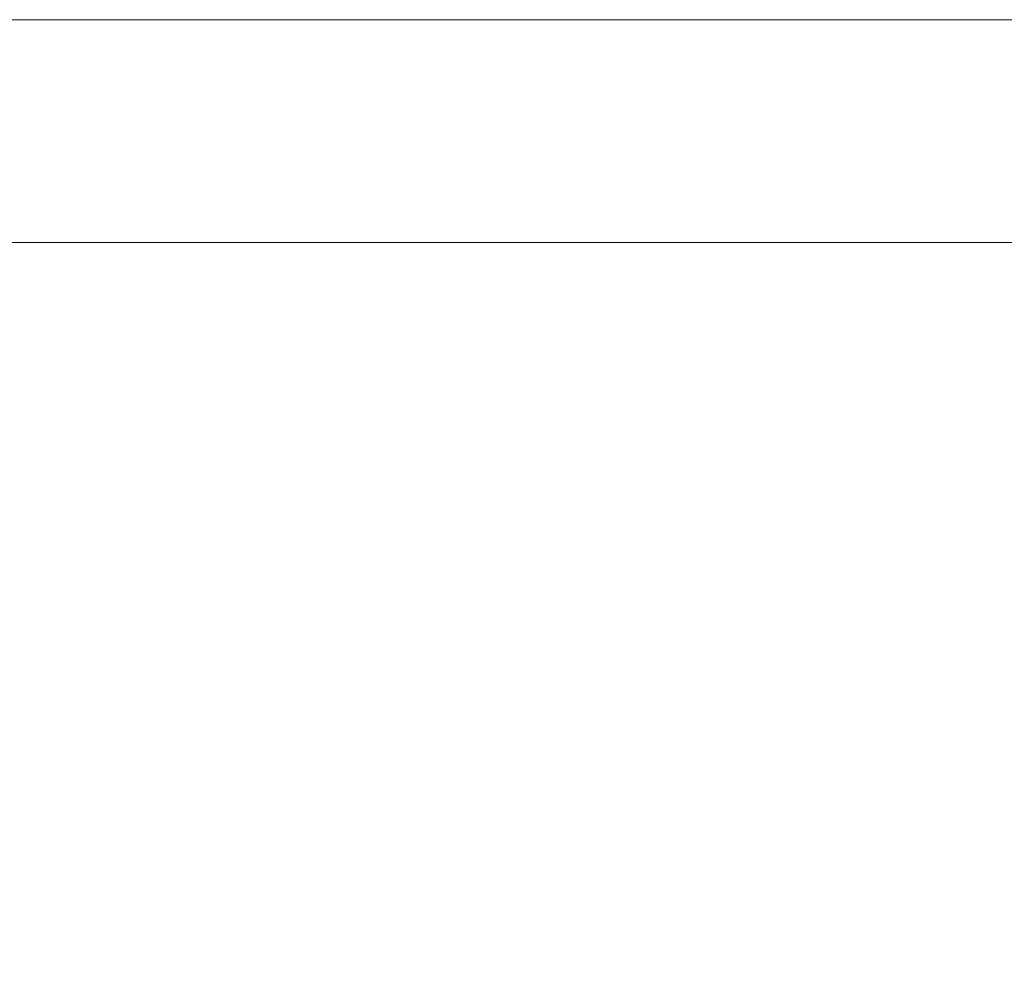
# Model space of a CAD drawing. Extents: x 0 to 958, y 0 to 252.
# Tile 5 of 16: x 79 to 150, y 184 to 252. Entities that reach past the tile are written whole.
import ezdxf
from ezdxf.enums import TextEntityAlignment as Align

# ---------------------------------------------------------------- set-up
doc = ezdxf.new("R2010")
doc.units = 0
doc.header["$MEASUREMENT"] = 0
doc.layers.add('B_ANNO_DIM', color=7, linetype='Continuous', lineweight=18)
doc.layers.add('B_ANNO_TEXT', color=7, linetype='Continuous', lineweight=18)
doc.layers.add('B_ANNO_NOPLOT', color=47, linetype='Continuous', lineweight=18, plot=False)
doc.styles.add('Annotative', font='calibri.ttf', dxfattribs={"height": 0.0625})
doc.dimstyles.new('Annotative', dxfattribs={"dimscale": 0, "dimtxt": 0.0625, "dimasz": 0.0625, "dimexe": 0.03125, "dimexo": 0.03125, "dimgap": 0.03125, "dimtad": 1, "dimdec": 3, "dimzin": 3, "dimdsep": 46, "dimlunit": 4, "dimtxsty": 'Annotative', "dimblk": 'OPEN30', "dimcen": 0.03125, "dimclrd": 256, "dimclre": 256, "dimclrt": 256, "dimaunit": 1, "dimadec": 0, "dimazin": 0, "dimtfac": 0.75, "dimtdec": 3, "dimtofl": 0, "dimtmove": 0, "dimatfit": 3, "dimldrblk": 'OPEN30', "dimfxl": 1, "dimtfill": 1, "dimfrac": 1, "dimtolj": 1, "dimtzin": 0, "dimlwd": -1, "dimlwe": -1, "dimarcsym": 0})

# ---------------------------------------------------------------- blocks, each defined once
blk = doc.blocks.new('*U124')
at = {"layer": 'B_ANNO_NOPLOT', "flags": 128}
blk.add_lwpolyline([(0, 0), (0, 252.0001), (323.9278, 252.0001), (323.9278, 238.8553), (378.0002, 238.8553), (378.0002, 40.4996), (316.5709, 40.4996), (316.5709, 0)], close=True, dxfattribs=at)
at = {"layer": 'B_ANNO_TEXT', "style": 'Annotative'}
for tag, p in [('BN2', (248.5041, 219.9396)), ('BN3', (248.4941, 217.4338))]:
    blk.add_attdef(tag, p, '', height=1.5, dxfattribs=at)
blk.add_attdef('BN4', (250.6644, 197.4592), '', height=1.5, rotation=90, dxfattribs=at)
blk = doc.blocks.new('*U80')
at = {"layer": 'B_ANNO_NOPLOT', "flags": 128}
blk.add_lwpolyline([(0, 0), (0, 252.0001), (323.9278, 252.0001), (323.9278, 238.8553), (378.0002, 238.8553), (378.0002, 40.4996), (316.5709, 40.4996), (316.5709, 0)], close=True, dxfattribs=at)
blk = doc.blocks.new('*U62')
at = {"layer": 'B_ANNO_NOPLOT', "flags": 128}
blk.add_lwpolyline([(0, 0), (0, 252), (323.928, 252), (323.928, 238.855), (378, 238.855), (378, 40.5), (316.571, 40.5), (316.571, 0)], close=True, dxfattribs=at)
blk = doc.blocks.new('_Open30')
at = {"color": 0, "linetype": 'ByBlock', "lineweight": -2}
for p, q in [((-1, 0.268), (0, 0)), ((0, 0), (-1, -0.268)), ((0, 0), (-1, 0))]:
    blk.add_line(p, q, dxfattribs=at)
blk = doc.blocks.new('*D35')
at = {"layer": 'B_ANNO_DIM', "transparency": 16777216}
for p, q in [((61.726, 217.082), (61.726, 236.679)), ((170.203, 216.84), (170.203, 236.679)), ((63.226, 235.929), (168.703, 235.929))]:
    blk.add_line(p, q, dxfattribs=at)
at = {"layer": 'Defpoints', "color": 0, "transparency": 16777216}
for p in [(170.203, 235.929), (61.726, 216.332), (170.203, 216.09)]:
    blk.add_point(p, dxfattribs=at)
at = {"layer": 'B_ANNO_DIM', "transparency": 16777216, "xscale": 1.5, "yscale": 1.5, "zscale": 1.5, "rotation": 180}
blk.add_blockref('_Open30', (61.726, 235.929), dxfattribs=at)
at = {"layer": 'B_ANNO_DIM', "transparency": 16777216, "xscale": 1.5, "yscale": 1.5, "zscale": 1.5}
blk.add_blockref('_Open30', (170.203, 235.929), dxfattribs=at)
blk = doc.blocks.new('INS_G45_BASE')
at = {"layer": 'B_ANNO_TEXT', "style": 'Annotative'}
for tag, p in [('SPA', (117.3182, 238.1868)), ('T#S', (172.5, 122.6824)), ('TP', (180.5964, 122.672))]:
    blk.add_attdef(tag, text='', height=1.5, dxfattribs=at).set_placement(p, align=Align.TOP_CENTER)
for tag, p in [('B#', (154.0658, 161.3213)), ('LAP', (186.6027, 161.3167)), ('HAU', (332.9685, 50.7787))]:
    blk.add_attdef(tag, p, '', height=1.5, dxfattribs=at)
blk.add_attdef('DECK', text='', height=1.5, rotation=90, dxfattribs=at).set_placement((287.2258, 114.34), align=Align.TOP_CENTER)
at = {"layer": 'B_ANNO_DIM'}
dim = blk.add_linear_dim(base=(170.2032, 235.9292), p1=(61.7262, 216.3317), p2=(170.2032, 216.0898), text=' ', dimstyle='Annotative', override={"dimtfill": 0}, dxfattribs=at)
dim.commit()
dim.dimension.update_dxf_attribs({"geometry": '*D35', "text_midpoint": (115.9647, 235.9292)})

msp = doc.modelspace()

# ---------------------------------------------------------------- block references
msp.add_blockref('*U124', (0, 0))

# ---------------------------------------------------------------- next in the draw order: block references
for name in ['*U80', '*U62']:
    msp.add_blockref(name, (0, 0))

# ---------------------------------------------------------------- next in the draw order: block references
msp.add_blockref('INS_G45_BASE', (0, 0))

doc.saveas('drawing.dxf')
